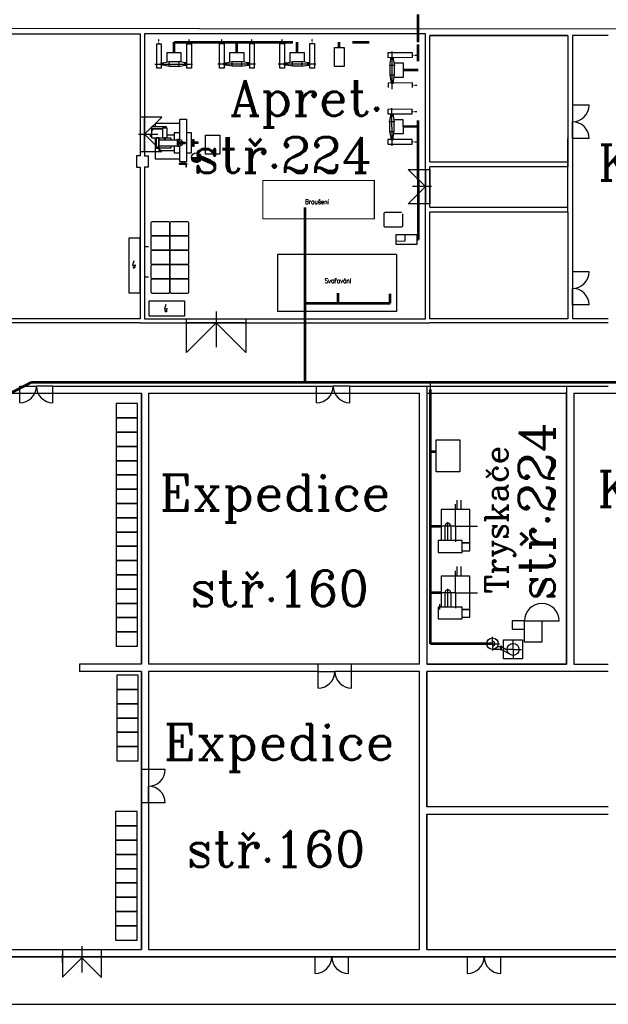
# Model space of a CAD drawing. Extents: x -1507204116 to 3732041488, y -170180604 to 62810664.
# Tile 3 of 54: x -27059 to -2305, y -1983 to 39430. Entities that reach past the tile are written whole.
import ezdxf

# ---------------------------------------------------------------- set-up
doc = ezdxf.new("R2010")
doc.units = 0
doc.header["$LTSCALE"] = 1000
doc.header["$MEASUREMENT"] = 0
doc.linetypes.add('CSN_CERCHOVANA', pattern=[10.7, 5, -2.5, 0.7, -2.5])
doc.linetypes.add('GEN7', pattern=[15, 10, -2.5, 0, -2.5])
doc.layers.get('0').update_dxf_attribs({"linetype": 'CONTINUOUS'})
for name, color, linetype in [('4', 3, 'CONTINUOUS'), ('7', 8, 'GEN7'), ('_BUDOVY', 2, 'CONTINUOUS'), ('_ZAŘÍZENÍ', 7, 'CONTINUOUS'), ('Frézka', 7, 'CONTINUOUS'), ('Kota', 2, 'CONTINUOUS'), ('OSY', 6, 'CSN_CERCHOVANA'), ('SILNA', 7, 'CONTINUOUS'), ('SLABA', 8, 'CONTINUOUS'), ('T_POP_V', 6, 'CONTINUOUS'), ('TENKA', 7, 'CONTINUOUS')]:
    doc.layers.add(name, color=color, linetype=linetype)
doc.layers.add('Tok mater', color=10, linetype='CONTINUOUS', lineweight=40)
doc.styles.add('MSPR_TXT', font='txt.shx', dxfattribs={"width": 0.75})
doc.styles.add('ROMANC', font='romanc')

msp = doc.modelspace()

# ---------------------------------------------------------------- hatches: boundary and pattern name
h = msp.add_hatch()
h.set_pattern_fill('_USER', color=0, scale=0.5, angle=45.0003, style=0, pattern_type=0)
h.set_pattern_definition([(45.000311, (-23441.6285, 6562.78236), (-0.353555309, 0.353551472), [])])
h.paths.add_polyline_path([(-19430, 33628), (-19830, 33628, 1)])

# ---------------------------------------------------------------- linework, layer by layer
at = {"color": 0}
msp.add_line((-19830, 33628), (-19430, 33628), dxfattribs=at)
for points in [[(-13819, 38264), (-13419, 38264), (-13419, 37464), (-13819, 37464)], [(-19240, 34575), (-18640, 34575), (-18640, 33775), (-19240, 33775)]]:
    msp.add_lwpolyline(points, close=True, dxfattribs=at)
msp.add_circle((-19630, 33628), 200, dxfattribs=at)
at = {"layer": '4', "color": 0}
for p, q in [((-21610, 26957), (-21610, 27607)), ((-21610, 27607), (-20130, 27607)), ((-21610, 26957), (-21610, 27607)), ((-21610, 27607), (-20130, 27607)), ((-20913, 27451), (-20972, 27258)), ((-20913, 27451), (-20972, 27258)), ((-20130, 27607), (-20130, 26957)), ((-20130, 27607), (-20130, 26957)), ((-20130, 26957), (-21610, 26957)), ((-20130, 26957), (-21610, 26957)), ((-20972, 27258), (-20853, 27287)), ((-20972, 27258), (-20853, 27287)), ((-20928, 27146), (-20935, 27213)), ((-20928, 27146), (-20935, 27213)), ((-20853, 27287), (-20928, 27146)), ((-20853, 27287), (-20928, 27146)), ((-20928, 27146), (-20861, 27191)), ((-20861, 27191), (-20928, 27146)), ((-20928, 27146), (-20861, 27191)), ((-20861, 27191), (-20928, 27146))]:
    msp.add_line(p, q, dxfattribs=at).dxf.unprotected_set("ltscale", 0)
at = {"layer": '4', "color": 0, "lineweight": -2}
for points in [[(-3110, 35838), (-3810, 35838), (-3810, 35138)], [(-3110, 34438), (-3810, 34438), (-3810, 35138)], [(-3110, 28830), (-3810, 28830), (-3810, 28130)], [(-3110, 27430), (-3810, 27430), (-3810, 28130)], [(-27059, 23317), (-27059, 24017), (-26359, 24017)], [(-25659, 23317), (-25659, 24017), (-26359, 24017)], [(-14571, 23317), (-14571, 24017), (-13871, 24017)], [(-13171, 23317), (-13171, 24017), (-13871, 24017)], [(-14504, 11317), (-14504, 12017), (-13804, 12017)], [(-13104, 11317), (-13104, 12017), (-13804, 12017)], [(-20940, 7888), (-21640, 7888), (-21640, 7188)], [(-20940, 6488), (-21640, 6488), (-21640, 7188)], [(-14637, -683), (-14637, 17), (-13937, 17)], [(-13237, -683), (-13237, 17), (-13937, 17)], [(-8226, -683), (-8226, 17), (-7526, 17)], [(-6826, -683), (-6826, 17), (-7526, 17)]]:
    msp.add_lwpolyline(points, dxfattribs=at)
for centre, start, end in [((-3810, 35838), 270, 0), ((-3810, 34438), 0, 90), ((-3810, 28830), 270, 0), ((-3810, 27430), 0, 90), ((-27059, 24017), 270, 0), ((-25659, 24017), 180, 270), ((-14571, 24017), 270, 0), ((-13171, 24017), 180, 270), ((-14504, 12017), 270, 0), ((-13104, 12017), 180, 270), ((-21640, 7888), 270, 0), ((-21640, 6488), 0, 90), ((-14637, 17), 270, 0), ((-13237, 17), 180, 270), ((-8226, 17), 270, 0), ((-6826, 17), 180, 270)]:
    msp.add_arc(centre, 700, start, end, dxfattribs=at)
at = {"layer": '7', "color": 0}
for p, q in [((-21201, 38421), (-21201, 38613)), ((-19931, 38421), (-19931, 38613)), ((-18561, 38424), (-18561, 38616)), ((-17291, 38424), (-17291, 38616)), ((-16025, 38427), (-16025, 38619)), ((-14755, 38427), (-14755, 38619)), ((-10544, 37944), (-10352, 37945)), ((-10538, 36674), (-10346, 36675)), ((-10553, 35567), (-10361, 35568)), ((-10547, 34297), (-10355, 34298))]:
    msp.add_line(p, q, dxfattribs=at).dxf.unprotected_set("ltscale", 0)
at = {"layer": '_BUDOVY', "color": 0}
for p, q in [((-21610, 26957), (-21610, 27607)), ((-21610, 27607), (-20130, 27607)), ((-20130, 27607), (-20130, 26957)), ((-20130, 26957), (-21610, 26957))]:
    msp.add_line(p, q, dxfattribs=at).dxf.unprotected_set("ltscale", 0)
at = {"layer": '_ZAŘÍZENÍ', "color": 0, "lineweight": -2}
for p, q in [((-3810, 38767), (-3810, 26846)), ((-9808, 33446), (-4010, 33446)), ((-9807, 31546), (-4010, 31546)), ((-4010, 26846), (-9810, 26846)), ((-2305, 26683), (-9810, 26683)), ((-2305, 26846), (-3810, 26846)), ((-24541, 12317), (-24541, 12017)), ((-14504, 12017), (-14504, 12317)), ((-13104, 12017), (-13104, 12317)), ((-21590, 7888), (-21940, 7888)), ((-21590, 6488), (-21940, 6488)), ((-39786, 17), (1560, 17)), ((1024, 17), (-39786, 17)), ((-25259, -234), (-25259, 109)), ((-25259, -241), (-25259, 109))]:
    msp.add_line(p, q, dxfattribs=at)
at = {"layer": '_ZAŘÍZENÍ', "color": 0}
for p, q in [((-22059, 34612), (-21254, 34612)), ((-22059, 34612), (-21254, 34612)), ((-9990, 32410), (-10715, 33135)), ((-10715, 33135), (-9990, 33135)), ((-9990, 31685), (-9990, 33135)), ((-9990, 33135), (-9810, 33135)), ((-9990, 33135), (-9990, 31685)), ((-9810, 33135), (-9810, 31685)), ((-9807, 31546), (-9807, 33246)), ((-10715, 31685), (-9990, 32410)), ((-9741, 32410), (-10546, 32410)), ((-9990, 31685), (-10715, 31685)), ((-9810, 31685), (-9990, 31685)), ((-18800, 27159), (-18800, 25745)), ((-18800, 27065), (-18800, 25651))]:
    msp.add_line(p, q, dxfattribs=at)
at = {"layer": '_ZAŘÍZENÍ', "color": 0, "linetype": 'Continuous'}
for p, q in [((-21640, 23717), (-10240, 23717)), ((-13171, 24017), (-9940, 24017)), ((-9940, 24017), (-4060, 24017)), ((-9940, 23757), (-9940, 14622)), ((-9940, 23717), (-4060, 23717)), ((-4060, 24017), (-2305, 24017)), ((-4060, 15451), (-4060, 23757))]:
    msp.add_line(p, q, dxfattribs=at).dxf.unprotected_set("ltscale", 0)
at = {"layer": '_ZAŘÍZENÍ', "color": 0, "linetype": 'Continuous', "lineweight": -2}
for p, q in [((-10240, 12317), (-10240, 23717)), ((-9940, 24017), (-9940, 12317)), ((-9940, 23717), (-9940, 12317)), ((-4060, 24017), (-4060, 12317)), ((-4060, 12317), (-4060, 23717)), ((-3760, 23717), (-3760, 12317)), ((-3760, 23717), (1658, 23717)), ((-4060, 12317), (-9940, 12317))]:
    msp.add_line(p, q, dxfattribs=at).dxf.unprotected_set("ltscale", 0)
for p, q in [((-24447, 460), (-24447, -642)), ((-25258, 316), (-25258, -840)), ((-23619, -852), (-23619, 316)), ((-25258, -840), (-24447, -24)), ((-24447, -24), (-23619, -852))]:
    msp.add_line(p, q, dxfattribs=at)
for points in [[(21060, 39017), (-39786, 39053)], [(-27940, 316), (-21940, 316)], [(-21640, 316), (-10324, 316), (-10240, 316)], [(-9940, 316), (-1240, 316)]]:
    msp.add_lwpolyline(points, dxfattribs=at)
at = {"layer": '_ZAŘÍZENÍ', "color": 0, "lineweight": -2}
for points in [[(-21990, 26846), (-39786, 26846), (-39786, 38837), (-21990, 38837)], [(-9808, 33446), (-9810, 38767), (-9810, 38767), (-4010, 38767), (-4010, 34438)], [(-4010, 31346), (-4010, 33246), (-4010, 34438), (-4010, 33246), (-9807, 33246)], [(-9810, 31346), (-4010, 31346), (-4010, 26846)], [(-21990, 26683), (-39786, 26683)], [(-21940, 23717), (-21940, 12317)], [(-21940, 12317), (-21940, 23717)], [(-21640, 23717), (-21640, 12317)], [(-21940, 12317), (-24541, 12317)], [(-21940, 12017), (-24541, 12017)], [(-21940, 12017), (-21940, 316)], [(-21940, 316), (-21940, 12017)], [(-10240, 12317), (-21640, 12317)], [(-21640, 12017), (-21640, 316)], [(-14504, 12017), (-21640, 12017)], [(-10240, 12017), (-13104, 12017)], [(-10240, 316), (-10240, 12017)], [(-9940, 12317), (-4060, 12317)], [(-9940, 6317), (-9940, 12017)], [(-9940, 12017), (-9940, 6317)], [(-2305, 12017), (-9940, 12017)], [(-2305, 12017), (-9940, 12017)], [(-3760, 12317), (-2305, 12317)], [(-2305, 6317), (-9940, 6317)], [(-9940, 316), (-9940, 6017)], [(-9940, 6017), (-9940, 316)], [(-9940, 6017), (-2305, 6017)], [(-47940, -463), (-47940, -1983), (1024, -1983), (1024, 17)], [(-47940, -463), (-47940, -1983), (1024, -1983), (1024, 17)], [(-13237, 17), (-9940, 17)], [(-9940, 17), (-8226, 17)], [(-6826, 17), (-2305, 17)]]:
    msp.add_lwpolyline(points, dxfattribs=at)
at = {"layer": '_ZAŘÍZENÍ', "color": 0}
for points in [[(-21990, 38837), (-21990, 35337)], [(-19710, 38837), (-21810, 38837), (-21810, 35337)], [(-9990, 33135), (-9990, 38837), (-19700, 38837)], [(-9808, 33446), (-9810, 38767)], [(-21810, 33887), (-21085, 33887), (-21810, 34612), (-21085, 35337), (-21810, 35337), (-21810, 33887)], [(-21810, 33887), (-21085, 33887), (-21810, 34612), (-21085, 35337), (-21810, 35337), (-21810, 33887)], [(-21810, 33887), (-21085, 33887), (-21810, 34612), (-21085, 35337), (-21810, 35337), (-21810, 33887)], [(-21990, 33707), (-22140, 33707), (-22140, 33227), (-21990, 33227)], [(-21990, 33887), (-21990, 33707)], [(-21810, 33887), (-21810, 33707), (-21660, 33707), (-21660, 33227), (-21810, 33227), (-21810, 26846), (-20050, 26846)], [(-21990, 33227), (-21990, 26846)], [(-17550, 26846), (-9990, 26846), (-9990, 31907)], [(-9810, 26846), (-9810, 31346)], [(-21639, 29875), (-21831, 29875)], [(-22252, 29287), (-22312, 29094), (-22193, 29124), (-22267, 28982), (-22200, 29027), (-22267, 28982), (-22275, 29049)], [(-22252, 29287), (-22312, 29094), (-22193, 29124), (-22267, 28982), (-22200, 29027), (-22267, 28982), (-22275, 29049)], [(-21639, 28605), (-21831, 28605)], [(-20913, 27451), (-20972, 27258), (-20853, 27287), (-20928, 27146), (-20861, 27191), (-20928, 27146), (-20935, 27213)], [(-20913, 27451), (-20972, 27258), (-20853, 27287), (-20928, 27146), (-20861, 27191), (-20928, 27146), (-20935, 27213)], [(-21990, 26683), (-20050, 26683)], [(-17550, 26683), (-17550, 25433), (-18800, 26683), (-20050, 25433), (-20050, 26683), (-17550, 26683)], [(-17550, 26683), (-9810, 26683)], [(-27764, 23717), (-21940, 23717)], [(-25659, 24017), (-21940, 24017)], [(-21940, 24017), (-14571, 24017)]]:
    msp.add_lwpolyline(points, dxfattribs=at)
at = {"layer": '_ZAŘÍZENÍ', "color": 0, "linetype": 'Continuous'}
for points in [[(-4010, 38767), (-9810, 38767)], [(-2305, 38767), (-3810, 38767)]]:
    msp.add_lwpolyline(points, dxfattribs=at)
at = {"layer": '_ZAŘÍZENÍ', "color": 0}
for points in [[(-21810, 35337), (-21990, 35337), (-21990, 33887), (-21810, 33887)], [(-21810, 35337), (-21990, 35337), (-21990, 33887), (-21810, 33887)], [(-22470, 30246), (-22470, 27946), (-21990, 27946), (-21990, 30246)], [(-21610, 26957), (-21610, 27607), (-20130, 27607), (-20130, 26957)], [(-21610, 26957), (-21610, 27607), (-20130, 27607), (-20130, 26957)], [(-21610, 26957), (-21610, 27607), (-20130, 27607), (-20130, 26957)], [(-17550, 26683), (-20050, 26683), (-20050, 26846), (-17550, 26846)], [(-22100, 21482), (-23000, 21482), (-23000, 20882), (-22100, 20882)], [(-22100, 20882), (-23000, 20882), (-23000, 20282), (-22100, 20282)], [(-22100, 20282), (-23000, 20282), (-23000, 19682), (-22100, 19682)], [(-22100, 19682), (-23000, 19682), (-23000, 19082), (-22100, 19082)], [(-22100, 19082), (-23000, 19082), (-23000, 18482), (-22100, 18482)], [(-22100, 18482), (-23000, 18482), (-23000, 17882), (-22100, 17882)], [(-22100, 17882), (-23000, 17882), (-23000, 17282), (-22100, 17282)], [(-22100, 17282), (-23000, 17282), (-23000, 16682), (-22100, 16682)], [(-22100, 16682), (-23000, 16682), (-23000, 16082), (-22100, 16082)], [(-22100, 16082), (-23000, 16082), (-23000, 15482), (-22100, 15482)], [(-22100, 15482), (-23000, 15482), (-23000, 14882), (-22100, 14882)], [(-22100, 14882), (-23000, 14882), (-23000, 14282), (-22100, 14282)], [(-22100, 14282), (-23000, 14282), (-23000, 13682), (-22100, 13682)], [(-22100, 13682), (-23000, 13682), (-23000, 13082), (-22100, 13082)]]:
    msp.add_lwpolyline(points, close=True, dxfattribs=at)
at = {"layer": '_ZAŘÍZENÍ', "color": 0, "lineweight": -2}
for points in [[(-22100, 23282), (-23000, 23282), (-23000, 22682), (-22100, 22682)], [(-22100, 22682), (-23000, 22682), (-23000, 22082), (-22100, 22082)], [(-22100, 22082), (-23000, 22082), (-23000, 21482), (-22100, 21482)], [(-22070, 11859), (-22970, 11859), (-22970, 11259), (-22070, 11259)], [(-22070, 11259), (-22970, 11259), (-22970, 10659), (-22070, 10659)], [(-22070, 10659), (-22970, 10659), (-22970, 10059), (-22070, 10059)], [(-22070, 10059), (-22970, 10059), (-22970, 9459), (-22070, 9459)], [(-22070, 9459), (-22970, 9459), (-22970, 8859), (-22070, 8859)], [(-22070, 8859), (-22970, 8859), (-22970, 8259), (-22070, 8259)], [(-22125, 6120), (-23025, 6120), (-23025, 5520), (-22125, 5520)], [(-22125, 5520), (-23025, 5520), (-23025, 4920), (-22125, 4920)], [(-22125, 4920), (-23025, 4920), (-23025, 4320), (-22125, 4320)], [(-22125, 4320), (-23025, 4320), (-23025, 3720), (-22125, 3720)], [(-22125, 3720), (-23025, 3720), (-23025, 3120), (-22125, 3120)], [(-22125, 3120), (-23025, 3120), (-23025, 2520), (-22125, 2520)], [(-22125, 2520), (-23025, 2520), (-23025, 1920), (-22125, 1920)], [(-22125, 1920), (-23025, 1920), (-23025, 1320), (-22125, 1320)], [(-22125, 1320), (-23025, 1320), (-23025, 720), (-22125, 720)]]:
    msp.add_lwpolyline(points, close=True, dxfattribs=at)
at = {"layer": 'Frézka', "color": 0}
for p, q in [((-20328, 35247), (-20040, 35247)), ((-20328, 34379), (-20328, 35247)), ((-20040, 35247), (-20040, 33447)), ((-20892, 34917), (-21521, 34917)), ((-21521, 34917), (-21521, 34467)), ((-21521, 34847), (-21050, 34847)), ((-21521, 34847), (-21050, 34847)), ((-21521, 34843), (-21050, 34843)), ((-20892, 34861), (-20892, 34917)), ((-21556, 34521), (-21556, 34581)), ((-21556, 34581), (-21521, 34581)), ((-21521, 34521), (-21556, 34521)), ((-21521, 34467), (-21050, 34467)), ((-21204, 34467), (-21204, 33922)), ((-21204, 34467), (-20704, 34467)), ((-20563, 34572), (-20858, 34572)), ((-20704, 34467), (-20704, 34379)), ((-20328, 34669), (-20563, 34669)), ((-20563, 34669), (-20563, 34379)), ((-20367, 34379), (-20330, 34379)), ((-19830, 34669), (-20040, 34669)), ((-19830, 33826), (-19830, 34669)), ((-21204, 34027), (-21204, 34027)), ((-20704, 34027), (-21204, 34027)), ((-20704, 34116), (-20704, 34027)), ((-20563, 34116), (-20563, 33826)), ((-20367, 34116), (-20330, 34116)), ((-20328, 33447), (-20328, 34116)), ((-20201, 34274), (-20104, 34274)), ((-20201, 34224), (-20104, 34224)), ((-20104, 34274), (-20104, 34224)), ((-19709, 34283), (-19732, 34307)), ((-19709, 34226), (-19732, 34202)), ((-19694, 34273), (-19709, 34283)), ((-19694, 34236), (-19709, 34226)), ((-19653, 34273), (-19694, 34273)), ((-19694, 34273), (-19694, 34236)), ((-19694, 34236), (-19653, 34236)), ((-21204, 33922), (-20563, 33922)), ((-20563, 33826), (-20328, 33826)), ((-20040, 33826), (-19830, 33826)), ((-20040, 33447), (-20328, 33447))]:
    msp.add_line(p, q, dxfattribs=at)
for points in [[(-20858, 34467), (-20858, 34861), (-21050, 34861), (-21050, 34467)], [(-21204, 34027), (-21204, 34467), (-21314, 34467), (-21314, 34027)], [(-21204, 34116), (-21204, 34379), (-20420, 34379), (-20420, 34116)], [(-20977, 34467), (-20977, 34407), (-20931, 34407), (-20931, 34467)], [(-20420, 34092), (-20420, 34403), (-20394, 34403), (-20394, 34092)], [(-20394, 34092), (-20394, 34403), (-20367, 34403), (-20367, 34092)], [(-19732, 34100), (-19784, 34100), (-19784, 34395), (-19732, 34395)], [(-19784, 34196), (-19784, 34299), (-19830, 34299), (-19830, 34196)], [(-19556, 34273), (-19653, 34273), (-19653, 34236), (-19556, 34236)], [(-20332, 33345), (-20332, 33396), (-20037, 33396), (-20037, 33345)], [(-20236, 33396), (-20133, 33396), (-20133, 33447), (-20236, 33447)], [(-20037, 33247), (-20037, 33345), (-20074, 33345), (-20074, 33247)]]:
    msp.add_lwpolyline(points, close=True, dxfattribs=at)
for radius in [60.6, 32.9]:
    msp.add_circle((-20298, 34247), radius, dxfattribs=at)
msp.add_ellipse((-20330, 34247), major_axis=(131, 0), ratio=1, start_param=4.712389, end_param=7.853982, dxfattribs=at)
at = {"layer": 'Kota', "color": 0}
msp.add_circle((-21493, 34797), 26.1, dxfattribs=at)
at = {"layer": 'OSY', "lineweight": 53}
for p, q in [((-10308, 38484), (-10308, 39643)), ((-20566, 38046), (-20566, 38484)), ((-20566, 38484), (-10308, 38484)), ((-20566, 38046), (-20566, 38484)), ((-17926, 38049), (-17926, 38484)), ((-15390, 38052), (-15390, 38484)), ((-10287, 30189), (-10308, 38468)), ((-10308, 37307), (-10916, 37307)), ((-10308, 34931), (-10925, 34928)), ((-10287, 30189), (-10358, 30189))]:
    msp.add_line(p, q, dxfattribs=at)
at = {"layer": 'OSY', "lineweight": 13}
msp.add_line((-10308, 34931), (-10925, 34928), dxfattribs=at)
at = {"layer": 'SILNA', "lineweight": 13}
msp.add_lwpolyline([(-16838, 32660), (-12138, 32660), (-12138, 31060), (-16838, 31060)], close=True, dxfattribs=at)
at = {"layer": 'SLABA', "color": 0}
for p, q in [((-21297, 37391), (-21297, 38421)), ((-21297, 38421), (-21105, 38421)), ((-21105, 38421), (-21105, 37391)), ((-20027, 37391), (-20027, 38421)), ((-20027, 38421), (-19835, 38421)), ((-19835, 38421), (-19835, 37391)), ((-18657, 37394), (-18657, 38424)), ((-18657, 38424), (-18465, 38424)), ((-18465, 38424), (-18465, 37394)), ((-17387, 37394), (-17387, 38424)), ((-17387, 38424), (-17195, 38424)), ((-17195, 38424), (-17195, 37394)), ((-16121, 37397), (-16121, 38427)), ((-16121, 38427), (-15929, 38427)), ((-15929, 38427), (-15929, 37397)), ((-14851, 37397), (-14851, 38427)), ((-14851, 38427), (-14659, 38427)), ((-14659, 38427), (-14659, 37397)), ((-20856, 37648), (-20856, 38046)), ((-20856, 38046), (-20276, 38046)), ((-20276, 38046), (-20276, 37648)), ((-18216, 37651), (-18216, 38049)), ((-18216, 38049), (-17636, 38049)), ((-17636, 38049), (-17636, 37651)), ((-15680, 37654), (-15680, 38052)), ((-15680, 38052), (-15100, 38052)), ((-15100, 38052), (-15100, 37654)), ((-10544, 38040), (-11574, 38036)), ((-11574, 38036), (-11573, 37844)), ((-11573, 37844), (-10543, 37848)), ((-11497, 37505), (-11448, 37758)), ((-11448, 37844), (-11348, 37845)), ((-11448, 37758), (-11448, 37844)), ((-11348, 37759), (-11448, 37758)), ((-11448, 37758), (-11348, 37759)), ((-11348, 37845), (-11348, 37759)), ((-11348, 37759), (-11297, 37506)), ((-10543, 37848), (-10544, 38040)), ((-21105, 37391), (-21297, 37391)), ((-21105, 37516), (-21105, 37616)), ((-21105, 37616), (-21020, 37616)), ((-21020, 37516), (-21105, 37516)), ((-21020, 37616), (-20766, 37666)), ((-21020, 37516), (-21020, 37616)), ((-21020, 37616), (-21020, 37516)), ((-20766, 37466), (-21020, 37516)), ((-20766, 37466), (-20766, 37666)), ((-20766, 37666), (-20366, 37666)), ((-20366, 37466), (-20766, 37466)), ((-20366, 37666), (-20366, 37466)), ((-20113, 37616), (-20366, 37666)), ((-20366, 37466), (-20113, 37516)), ((-20113, 37516), (-20113, 37616)), ((-20027, 37616), (-20113, 37616)), ((-20113, 37616), (-20113, 37516)), ((-20113, 37516), (-20027, 37516)), ((-20027, 37516), (-20027, 37616)), ((-19835, 37391), (-20027, 37391)), ((-18465, 37394), (-18657, 37394)), ((-18465, 37519), (-18465, 37619)), ((-18465, 37619), (-18379, 37619)), ((-18379, 37519), (-18465, 37519)), ((-18379, 37619), (-18126, 37669)), ((-18379, 37519), (-18379, 37619)), ((-18379, 37619), (-18379, 37519)), ((-18126, 37469), (-18379, 37519)), ((-18126, 37469), (-18126, 37669)), ((-18126, 37669), (-17726, 37669)), ((-17726, 37469), (-18126, 37469)), ((-17726, 37669), (-17726, 37469)), ((-17472, 37619), (-17726, 37669)), ((-17726, 37469), (-17472, 37519)), ((-17472, 37519), (-17472, 37619)), ((-17387, 37619), (-17472, 37619)), ((-17472, 37619), (-17472, 37519)), ((-17472, 37519), (-17387, 37519)), ((-17387, 37519), (-17387, 37619)), ((-17195, 37394), (-17387, 37394)), ((-15929, 37397), (-16121, 37397)), ((-15929, 37522), (-15929, 37622)), ((-15929, 37622), (-15843, 37622)), ((-15843, 37522), (-15929, 37522)), ((-15843, 37622), (-15590, 37672)), ((-15843, 37622), (-15843, 37522)), ((-15843, 37522), (-15843, 37622)), ((-15590, 37472), (-15843, 37522)), ((-15590, 37472), (-15590, 37672)), ((-15590, 37672), (-15190, 37672)), ((-15190, 37472), (-15590, 37472)), ((-15190, 37672), (-15190, 37472)), ((-14937, 37622), (-15190, 37672)), ((-15190, 37472), (-14937, 37522)), ((-14851, 37622), (-14937, 37622)), ((-14937, 37622), (-14937, 37522)), ((-14937, 37522), (-14937, 37622)), ((-14937, 37522), (-14851, 37522)), ((-14851, 37522), (-14851, 37622)), ((-14659, 37397), (-14851, 37397)), ((-11297, 37506), (-11497, 37505)), ((-11497, 37505), (-11495, 37105)), ((-10917, 37597), (-11315, 37596)), ((-11295, 37106), (-11297, 37506)), ((-10915, 37017), (-10917, 37597)), ((-11495, 37105), (-11295, 37106)), ((-11495, 37105), (-11444, 36852)), ((-11344, 36852), (-11295, 37106)), ((-11312, 37016), (-10915, 37017)), ((-10538, 36770), (-11568, 36766)), ((-11568, 36766), (-11568, 36574)), ((-11444, 36852), (-11344, 36852)), ((-11444, 36852), (-11443, 36766)), ((-11344, 36852), (-11444, 36852)), ((-11443, 36766), (-11343, 36767)), ((-11343, 36767), (-11344, 36852)), ((-10538, 36578), (-10538, 36770)), ((-10553, 35663), (-11583, 35659)), ((-11583, 35659), (-11582, 35467)), ((-10552, 35471), (-10553, 35663)), ((-11582, 35467), (-10552, 35471)), ((-11506, 35128), (-11457, 35382)), ((-11457, 35467), (-11357, 35468)), ((-11457, 35382), (-11457, 35467)), ((-11357, 35382), (-11457, 35382)), ((-11457, 35382), (-11357, 35382)), ((-11357, 35468), (-11357, 35382)), ((-11357, 35382), (-11306, 35129)), ((-10926, 35221), (-11324, 35219)), ((-10924, 34641), (-10926, 35221)), ((-11306, 35129), (-11506, 35128)), ((-11506, 35128), (-11504, 34728)), ((-11304, 34729), (-11306, 35129)), ((-10548, 34393), (-11578, 34389)), ((-11578, 34389), (-11577, 34197)), ((-11504, 34728), (-11304, 34729)), ((-11504, 34728), (-11453, 34475)), ((-11453, 34475), (-11353, 34476)), ((-11353, 34476), (-11453, 34475)), ((-11453, 34475), (-11453, 34389)), ((-11453, 34389), (-11353, 34390)), ((-11353, 34476), (-11304, 34729)), ((-11353, 34390), (-11353, 34476)), ((-11321, 34639), (-10924, 34641)), ((-10547, 34201), (-10548, 34393)), ((-11577, 34197), (-10547, 34201)), ((-11749, 31267), (-11748, 30767)), ((-10999, 31318), (-11699, 31317)), ((-10948, 30768), (-10949, 31268)), ((-21539, 30883), (-21539, 30383)), ((-20789, 30933), (-21489, 30933)), ((-20739, 30383), (-20739, 30883)), ((-20739, 30883), (-20739, 30383)), ((-19989, 30933), (-20689, 30933)), ((-19939, 30383), (-19939, 30883)), ((-11698, 30717), (-10998, 30718)), ((-21539, 30283), (-21539, 29783)), ((-20789, 30333), (-21489, 30333)), ((-21489, 30333), (-20789, 30333)), ((-20739, 30283), (-20739, 29783)), ((-20739, 29783), (-20739, 30283)), ((-19989, 30333), (-20689, 30333)), ((-20689, 30333), (-19989, 30333)), ((-19939, 29783), (-19939, 30283)), ((-11233, 30399), (-10359, 30401)), ((-11233, 30399), (-10862, 30400)), ((-11232, 29975), (-11233, 30399)), ((-11232, 30107), (-11233, 30399)), ((-10862, 30400), (-10861, 30108)), ((-10359, 30401), (-10358, 29977)), ((-10861, 30108), (-11232, 30107)), ((-10358, 29977), (-11232, 29975)), ((-21489, 29733), (-20789, 29733)), ((-20739, 29683), (-20739, 29183)), ((-20689, 29733), (-19989, 29733)), ((-19989, 29733), (-20689, 29733)), ((-19939, 29183), (-19939, 29683)), ((-13213, 29560), (-16213, 29560)), ((-16213, 29560), (-16213, 27160)), ((-11213, 29560), (-13213, 29560)), ((-11213, 29560), (-11213, 27160)), ((-20689, 29133), (-19989, 29133)), ((-13213, 27160), (-16213, 27160)), ((-13213, 27160), (-16213, 27160)), ((-11213, 27160), (-13213, 27160)), ((-11213, 27160), (-13213, 27160))]:
    msp.add_line(p, q, dxfattribs=at).dxf.unprotected_set("ltscale", 0)
for p, q in [((-11392, 36502), (-11399, 38086)), ((-21370, 37566), (-19786, 37566)), ((-18729, 37569), (-17145, 37569)), ((-16193, 37572), (-14609, 37572)), ((-11401, 34125), (-11408, 35710)), ((-21365, 35064), (-21365, 34917)), ((-20328, 35064), (-21365, 35064)), ((-21365, 34467), (-21365, 33584)), ((-21365, 33584), (-20328, 33584))]:
    msp.add_line(p, q, dxfattribs=at)
at = {"layer": 'SLABA', "linetype": 'Continuous'}
msp.add_line((-12138, 31060), (-12138, 32660), dxfattribs=at).dxf.unprotected_set("ltscale", 0)
at = {"layer": 'SLABA', "color": 0, "linetype": 'ByBlock', "lineweight": -2}
for p, q in [((-9548, 20410), (-9548, 21760)), ((-9548, 21760), (-8548, 21760)), ((-8548, 21760), (-8548, 20410)), ((-8548, 20410), (-9548, 20410)), ((-9328, 18825), (-9328, 17525)), ((-8128, 18825), (-9328, 18825)), ((-8128, 17425), (-8128, 18825)), ((-9178, 18125), (-9178, 17525)), ((-8928, 18125), (-8928, 17525)), ((-8453, 17525), (-9453, 17525)), ((-9453, 17525), (-9453, 17407)), ((-8453, 17025), (-8453, 17525)), ((-8453, 17425), (-8128, 17425)), ((-8128, 17425), (-8453, 17425)), ((-8128, 17095), (-8128, 17425)), ((-9453, 17153), (-9453, 17025)), ((-9453, 17025), (-8453, 17025)), ((-8453, 17095), (-8128, 17095)), ((-9328, 16025), (-9328, 14725)), ((-8128, 16025), (-9328, 16025)), ((-8128, 14625), (-8128, 16025)), ((-9178, 15325), (-9178, 14725)), ((-8928, 15325), (-8928, 14725)), ((-8453, 14725), (-9453, 14725)), ((-8453, 14225), (-8453, 14725)), ((-8453, 14625), (-8128, 14625)), ((-8128, 14625), (-8453, 14625)), ((-8128, 14295), (-8128, 14625)), ((-9453, 14225), (-8453, 14225)), ((-8453, 14295), (-8128, 14295)), ((-5828, 14143), (-6348, 14143)), ((-6348, 14143), (-6348, 13793)), ((-5828, 14143), (-5098, 14143)), ((-5828, 13243), (-5828, 14143)), ((-5828, 13793), (-5828, 14143)), ((-5098, 14143), (-4368, 14143)), ((-5098, 14143), (-5098, 13243)), ((-6348, 13793), (-5828, 13793)), ((-6707, 13343), (-5907, 13343)), ((-6707, 12543), (-6707, 13343)), ((-5907, 13343), (-5907, 12543)), ((-6827, 12942), (-7177, 12942)), ((-6968, 13062), (-6827, 13062)), ((-6827, 13092), (-6827, 12912)), ((-6822, 13092), (-6827, 13092)), ((-6827, 13062), (-6827, 12942)), ((-6827, 12912), (-6822, 12912)), ((-6822, 12912), (-6822, 13092)), ((-6822, 13092), (-6817, 13092)), ((-6822, 12912), (-6822, 13092)), ((-6817, 12912), (-6822, 12912)), ((-6817, 13092), (-6817, 12912)), ((-6553, 12902), (-6817, 13062)), ((-6449, 12737), (-6817, 12942)), ((-5098, 13243), (-5828, 13243)), ((-5907, 12543), (-6707, 12543))]:
    msp.add_line(p, q, dxfattribs=at).dxf.unprotected_set("ltscale", 0)
for p, q in [((-8665, 18825), (-8665, 19225)), ((-8498, 18825), (-8498, 19225)), ((-8728, 18125), (-8728, 19047)), ((-9053, 17525), (-9053, 18296)), ((-8728, 18125), (-9650, 18125)), ((-8728, 18125), (-8729, 17474)), ((-8728, 18125), (-7806, 18125)), ((-8728, 15325), (-8728, 16247)), ((-8665, 16025), (-8665, 16425)), ((-8498, 16025), (-8498, 16425)), ((-8728, 15325), (-9650, 15325)), ((-8728, 15325), (-9650, 15325)), ((-9053, 14725), (-9053, 15496)), ((-8728, 15325), (-8729, 14674)), ((-8728, 15325), (-7806, 15325)), ((-9393, 14629), (-9393, 14849)), ((-7177, 13185), (-7177, 13476)), ((-6307, 12943), (-6307, 13299)), ((-7177, 13185), (-7419, 13205)), ((-7177, 13185), (-7177, 12893)), ((-7177, 13185), (-6886, 13185)), ((-6307, 12943), (-6663, 12943)), ((-6307, 12943), (-5951, 12943)), ((-6307, 12943), (-6307, 12587))]:
    msp.add_line(p, q, dxfattribs=at)
at = {"layer": 'SLABA', "lineweight": -2}
for p, q in [((-9453, 17407), (-9453, 17153)), ((-9453, 14725), (-9453, 14225))]:
    msp.add_line(p, q, dxfattribs=at)
at = {"layer": 'SLABA', "color": 0}
for points in [[(-21489, 29133), (-20789, 29133, 0.414214), (-20739, 29183), (-20739, 29683, 0.414214), (-20789, 29733), (-21489, 29733, 0.414214), (-21539, 29683), (-21539, 29183, 0.414214)], [(-21489, 28533), (-20789, 28533, 0.414214), (-20739, 28583), (-20739, 29083, 0.414214), (-20789, 29133), (-21489, 29133, 0.414214), (-21539, 29083), (-21539, 28583, 0.414214)], [(-20689, 28533), (-19989, 28533, 0.414214), (-19939, 28583), (-19939, 29083, 0.414214), (-19989, 29133), (-20689, 29133, 0.414214), (-20739, 29083), (-20739, 28583, 0.414214)], [(-21489, 27933), (-20789, 27933, 0.414214), (-20739, 27983), (-20739, 28483, 0.414214), (-20789, 28533), (-21489, 28533, 0.414214), (-21539, 28483), (-21539, 27983, 0.414214)], [(-20689, 27933), (-19989, 27933, 0.414214), (-19939, 27983), (-19939, 28483, 0.414214), (-19989, 28533), (-20689, 28533, 0.414214), (-20739, 28483), (-20739, 27983, 0.414214)]]:
    msp.add_lwpolyline(points, format="xyb", close=True, dxfattribs=at)
at = {"layer": 'SLABA', "color": 0, "linetype": 'ByBlock', "lineweight": -2}
for centre, radius in [((-7177, 13185), 242), ((-6307, 12943), 250)]:
    msp.add_circle(centre, radius, dxfattribs=at)
at = {"layer": 'SLABA', "color": 0}
for centre, start, end in [((-11699, 31267), 90.1033, 180.1033), ((-21489, 30883), 90, 180), ((-20789, 30883), 0, 90), ((-20689, 30883), 90, 180), ((-19989, 30883), 0, 90), ((-11698, 30767), 180.1033, 270.1033), ((-10998, 30768), 270.1033, 0.1033), ((-21489, 30383), 180, 270), ((-21489, 30283), 90, 180), ((-20789, 30383), 270, 0), ((-20789, 30283), 0, 90), ((-20689, 30383), 180, 270), ((-20689, 30283), 90, 180), ((-19989, 30383), 270, 0), ((-19989, 30283), 0, 90), ((-21489, 29783), 180, 270), ((-20789, 29783), 270, 0), ((-20689, 29783), 180, 270), ((-20689, 29683), 90, 180), ((-19989, 29783), 270, 0), ((-19989, 29683), 0, 90), ((-20689, 29183), 180, 270), ((-19989, 29183), 270, 0)]:
    msp.add_arc(centre, 50, start, end, dxfattribs=at).dxf.unprotected_set("ltscale", 0)
at = {"layer": 'SLABA', "color": 0, "linetype": 'ByBlock', "lineweight": -2}
for centre, radius, start, end in [((-9053, 18125), 125, 0, 180), ((-9053, 15325), 125, 0, 180), ((-5098, 14143), 730, 0, 180), ((-7177, 13185), 100, 281.5103, 101.5103)]:
    msp.add_arc(centre, radius, start, end, dxfattribs=at)
at = {"layer": 'T_POP_V', "lineweight": 53}
msp.add_line((-13619, 38264), (-13619, 38484), dxfattribs=at)
at = {"layer": 'Tok mater', "lineweight": 53}
for p, q in [((-15049, 31232), (-15049, 31532)), ((-15049, 24186), (-15049, 31232)), ((-13664, 27510), (-13664, 27932)), ((-11482, 27510), (-11482, 27896)), ((-15049, 27510), (-11482, 27510)), ((-27617, 23632), (-26568, 24186)), ((-26568, 24186), (10518, 24186)), ((-9789, 13185), (-9789, 23869)), ((-9789, 21275), (-9548, 21275)), ((-9789, 18125), (-9328, 18125)), ((-9328, 15325), (-9789, 15325)), ((-7177, 13185), (-9789, 13185))]:
    msp.add_line(p, q, dxfattribs=at)
at = {"layer": 'Tok mater', "lineweight": -2}
msp.add_line((-9789, 23869), (-9789, 24186), dxfattribs=at)

# ---------------------------------------------------------------- texts
at = {"layer": '_ZAŘÍZENÍ', "color": 0, "style": 'ROMANC'}
for s, p in [('Apret.', (-18218, 35389)), ('Expedice', (-21174, 18785)), ('Kon.prodej', (-2767, 18943))]:
    msp.add_text(s, height=1500, dxfattribs=at).set_placement(p)
at = {"layer": '_ZAŘÍZENÍ', "color": 0, "linetype": 'Continuous', "style": 'ROMANC'}
for s, p in [('stř.224', (-19758, 32990)), ('stř.160', (-19888, 14759))]:
    msp.add_text(s, height=1500, dxfattribs=at).set_placement(p)
at = {"layer": '_ZAŘÍZENÍ', "color": 0, "lineweight": -2, "style": 'ROMANC'}
for s, p in [('Kon. kontr.', (-2732, 32673)), ('Expedice', (-21004, 8300))]:
    msp.add_text(s, height=1500, dxfattribs=at).set_placement(p)
at = {"layer": '_ZAŘÍZENÍ', "color": 0, "linetype": 'Continuous', "style": 'ROMANC'}
msp.add_text('stř.224', height=1500, rotation=90, dxfattribs=at).set_placement((-4574, 14986))
at = {"layer": '_ZAŘÍZENÍ', "color": 0, "style": 'ROMANC'}
msp.add_text('Tryskače', height=960, rotation=90, dxfattribs=at).set_placement((-6527, 15294))
at = {"layer": '_ZAŘÍZENÍ', "color": 0, "linetype": 'Continuous', "lineweight": -2, "style": 'ROMANC'}
msp.add_text('stř.160', height=1500, dxfattribs=at).set_placement((-20043, 3800))
at = {"layer": 'TENKA', "color": 0, "lineweight": 13, "insert": (-15057, 31874), "char_height": 200, "width": 1443.57, "attachment_point": 1, "rotation": 359.7441, "style": 'MSPR_TXT'}
msp.add_mtext('Broušení', dxfattribs=at)
at = {"layer": 'TENKA', "color": 0, "insert": (-14233, 28549), "char_height": 200, "width": 1443.57, "attachment_point": 1, "style": 'MSPR_TXT'}
msp.add_mtext('Svařování', dxfattribs=at)

doc.saveas('drawing.dxf')
